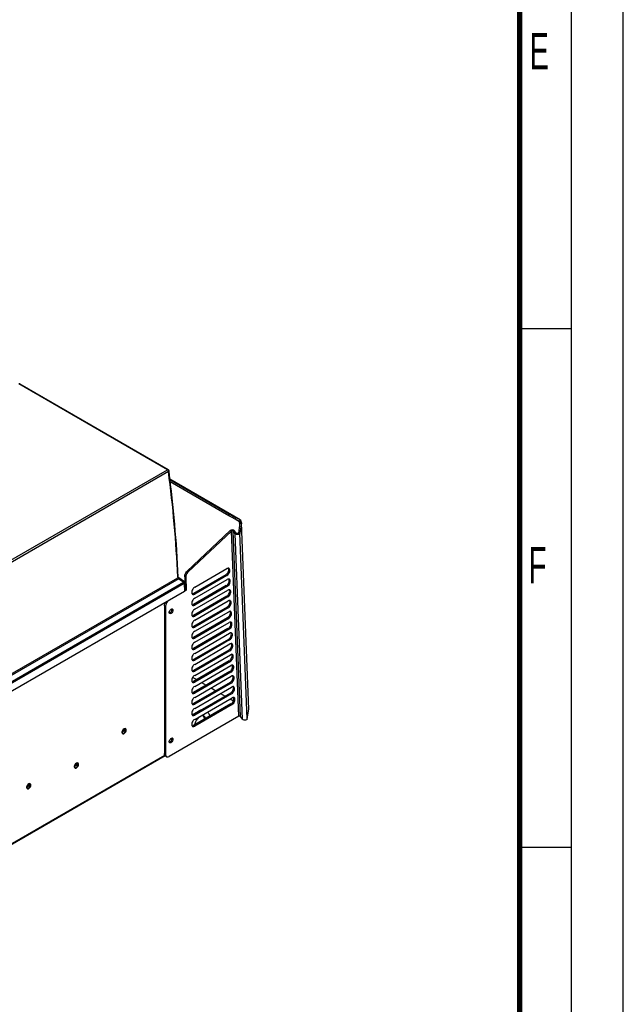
# Model space of a CAD drawing. Header units: millimetres. Extents: x 0 to 594, y 0 to 420.
# Tile 40 of 41: x 536 to 594, y 95 to 190. Entities that reach past the tile are written whole.
import ezdxf

# ---------------------------------------------------------------- set-up
doc = ezdxf.new("R2010")
doc.units = ezdxf.units.MM
doc.header["$LTSCALE"] = 32.67
doc.layers.get('0').update_dxf_attribs({"linetype": 'CONTINUOUS'})
doc.layers.add('DATUM_AXIS', color=7, linetype='CONTINUOUS')
doc.layers.add('ROUNDS', color=7, linetype='CONTINUOUS')
doc.styles.add('TEXTSTYLE_2', font='txt', dxfattribs={"width": 0.6})

msp = doc.modelspace()

# ---------------------------------------------------------------- linework, layer by layer
at = {"color": 7, "linetype": 'CONTINUOUS'}
for p, q in [((594, 0), (594, 420)), ((584, 160), (589, 160)), ((535.8038, 154.6578), (550.1189, 146.3932)), ((550.2015, 146.2147), (550.1926, 146.2829)), ((557.0574, 141.5632), (550.2875, 145.4717)), ((557.1124, 141.3711), (557.0064, 141.3045)), ((557.0517, 141.5662), (557.0574, 141.5632)), ((557.109, 141.4577), (557.1124, 141.3711)), ((556.1074, 140.529), (556.2134, 140.4677)), ((556.5683, 140.2095), (556.3747, 140.4547)), ((557.1847, 141.2533), (557.0437, 140.2721)), ((557.1855, 141.2699), (557.1847, 141.2533)), ((557.892, 123.3246), (557.1862, 141.2533)), ((552.6753, 135.0519), (555.7896, 136.85)), ((551.0953, 136.0354), (551.0949, 136.0414)), ((551.6065, 135.6478), (551.1483, 135.9712)), ((551.1483, 135.9712), (551.1483, 135.9712)), ((555.7896, 136.1968), (552.6753, 134.3987)), ((552.6753, 133.9915), (555.8178, 135.8056)), ((551.6876, 135.5437), (551.6876, 135.5438)), ((551.6992, 135.4841), (551.7343, 134.7094)), ((551.7399, 134.8213), (551.846, 134.7601)), ((555.8304, 135.1599), (552.6753, 133.3383)), ((552.6753, 132.9311), (555.8712, 134.7763)), ((551.6904, 134.6459), (517.3252, 114.8053)), ((555.8712, 134.1231), (552.6753, 132.2779)), ((552.6753, 131.8707), (555.912, 133.7395)), ((555.912, 133.0863), (552.6753, 131.2175)), ((552.6753, 130.8103), (555.9528, 132.7026)), ((555.9528, 132.0494), (552.6753, 130.1571)), ((552.6753, 129.7499), (555.9937, 131.6658)), ((555.9937, 131.0126), (552.6753, 129.0967)), ((552.6753, 128.6895), (556.0345, 130.6289)), ((556.0345, 129.9757), (552.6753, 128.0363)), ((552.6753, 127.6291), (556.0753, 129.5921)), ((556.0753, 128.9389), (552.6753, 126.9759)), ((552.6753, 126.5687), (556.1161, 128.5552)), ((556.1161, 127.902), (552.6753, 125.9155)), ((552.6753, 125.5083), (556.1569, 127.5184)), ((556.1569, 126.8652), (552.6753, 124.8551)), ((552.6753, 124.4479), (556.1977, 126.4816)), ((556.1977, 125.8284), (552.6753, 123.7947)), ((552.6753, 123.3875), (556.2385, 125.4447)), ((556.2385, 124.7915), (552.6753, 122.7343)), ((552.6753, 122.3271), (556.2794, 124.4079)), ((556.2794, 123.7547), (552.6753, 121.6739)), ((552.4293, 122.7658), (553.0516, 123.1251)), ((557.2719, 122.336), (557.0776, 122.5974)), ((557.7478, 122.3844), (557.8911, 123.3079)), ((557.8919, 123.3246), (557.8911, 123.3079)), ((545.8907, 121.3893), (545.8909, 121.3806)), ((549.8369, 118.8167), (517.2911, 100.0264)), ((541.2945, 118.0825), (541.2947, 118.0738)), ((536.6984, 116.0821), (536.6985, 116.0734)), ((584, 110), (589, 110))]:
    msp.add_line(p, q, dxfattribs=at)
at = {"color": 2, "linetype": 'CONTINUOUS'}
msp.add_line((589, 5), (589, 415), dxfattribs=at)
at = {"color": 9, "linetype": 'CONTINUOUS'}
for p, q in [((550.0439, 146.3858), (535.7288, 154.6504)), ((516.6747, 127.1202), (550.0439, 146.3858)), ((550.1498, 146.2084), (516.7806, 126.9428)), ((556.6731, 141.5816), (557.003, 141.3911)), ((557.0517, 141.5662), (556.9801, 141.4345)), ((557.109, 141.4577), (557.003, 141.3911)), ((556.916, 122.6209), (556.2134, 140.4677)), ((556.5106, 140.4963), (556.3747, 140.4547)), ((557.0776, 122.5974), (556.3747, 140.4547)), ((557.0141, 141.1095), (557.0064, 141.3045)), ((557.0354, 141.2574), (557.1847, 141.2533)), ((556.7042, 140.2511), (556.5683, 140.2095)), ((557.2719, 122.336), (556.5683, 140.2095)), ((556.8943, 140.2762), (557.0437, 140.2721)), ((557.7478, 122.3844), (557.0437, 140.2721)), ((551.1561, 135.8783), (516.8304, 116.0605)), ((516.9711, 116.3006), (551.0501, 135.9761)), ((551.0482, 136.0389), (551.0511, 135.9766)), ((551.1407, 135.8841), (551.1561, 135.8783)), ((551.1561, 135.8783), (551.595, 135.5685)), ((555.6835, 136.258), (555.7896, 136.1968)), ((517.0852, 115.6193), (551.6118, 135.5531)), ((551.6554, 135.4193), (517.3076, 115.5887)), ((551.6554, 135.4193), (551.6904, 134.6459)), ((555.7243, 135.2212), (555.8304, 135.1599)), ((552.5692, 134.46), (552.6753, 134.3987)), ((555.7651, 134.1843), (555.8712, 134.1231)), ((552.5692, 133.3996), (552.6753, 133.3383)), ((555.806, 133.1475), (555.912, 133.0863)), ((552.5692, 132.3392), (552.6753, 132.2779)), ((555.8468, 132.1107), (555.9528, 132.0494)), ((552.5692, 131.2788), (552.6753, 131.2175)), ((555.8876, 131.0738), (555.9937, 131.0126)), ((552.5692, 130.2183), (552.6753, 130.1571)), ((555.9284, 130.037), (556.0345, 129.9757)), ((552.5692, 129.1579), (552.6753, 129.0967)), ((552.5692, 128.0975), (552.6753, 128.0363)), ((555.9692, 129.0001), (556.0753, 128.9389)), ((556.01, 127.9633), (556.1161, 127.902)), ((552.5692, 127.0371), (552.6753, 126.9759)), ((556.0508, 126.9264), (556.1569, 126.8652)), ((552.5692, 125.9767), (552.6753, 125.9155)), ((556.0917, 125.8896), (556.1977, 125.8284)), ((552.5692, 124.9163), (552.6753, 124.8551)), ((556.1325, 124.8528), (556.2385, 124.7915)), ((552.5692, 123.8559), (552.6753, 123.7947)), ((556.1733, 123.8159), (556.2794, 123.7547)), ((552.5692, 122.7955), (552.6753, 122.7343)), ((553.0958, 123.0995), (553.0516, 123.1251)), ((557.8911, 123.3079), (557.892, 123.3246)), ((552.5692, 121.7351), (552.6753, 121.6739)), ((545.6765, 121.0716), (545.6767, 121.0619)), ((546.0725, 121.3003), (546.0723, 121.31)), ((517.3428, 100.1409), (549.7972, 118.8783)), ((541.0803, 117.7648), (541.0805, 117.7551)), ((541.4763, 117.9935), (541.4761, 118.0032)), ((536.4841, 115.7645), (536.4843, 115.7547)), ((536.8801, 115.9931), (536.8799, 116.0028))]:
    msp.add_line(p, q, dxfattribs=at)
at = {"color": 3, "linetype": 'CONTINUOUS'}
for p, q in [((557.003, 141.3911), (557.0064, 141.3045)), ((556.7042, 140.2511), (556.5106, 140.4963)), ((557.0354, 141.2574), (556.8943, 140.2762)), ((557.0357, 141.264), (557.0354, 141.2574)), ((555.6835, 136.258), (552.5692, 134.46)), ((555.7243, 135.2212), (552.5692, 133.3996)), ((555.7651, 134.1843), (552.5692, 132.3392)), ((555.806, 133.1475), (552.5692, 131.2788)), ((555.8468, 132.1107), (552.5692, 130.2183)), ((555.8876, 131.0738), (552.5692, 129.1579)), ((555.9284, 130.037), (552.5692, 128.0975)), ((555.9692, 129.0001), (552.5692, 127.0371)), ((556.01, 127.9633), (552.5692, 125.9767)), ((552.4887, 126.3752), (552.8741, 126.1527)), ((556.0508, 126.9264), (552.5692, 124.9163)), ((556.0917, 125.8896), (552.5692, 123.8559)), ((553.3328, 125.8879), (553.7924, 125.6225)), ((554.2511, 125.3577), (554.7108, 125.0924)), ((556.1325, 124.8528), (552.5692, 122.7955)), ((555.1695, 124.8275), (555.6291, 124.5622)), ((556.0879, 124.2973), (556.4118, 124.1103)), ((556.1733, 123.8159), (552.5692, 121.7351))]:
    msp.add_line(p, q, dxfattribs=at)
at = {"color": 7, "linetype": 'CONTINUOUS', "const_width": 0.5}
msp.add_lwpolyline([(584, 410), (584, 10)], dxfattribs=at)
at = {"color": 9, "linetype": 'CONTINUOUS'}
msp.add_lwpolyline([(551.595, 135.5685), (551.6008, 135.5641), (551.6064, 135.5589), (551.6118, 135.5531)], dxfattribs=at)
for centre, radius, start, end in [((430.7323, 130.5338), 120.4418, 2.619771, 7.477825), ((551.3617, 135.3921), 0.2975, 28.130259, 32.7608), ((545.9468, 121.0715), 0.2703, 177.354099, 179.978475), ((541.3506, 117.7647), 0.2703, 177.354099, 179.978475), ((536.7544, 115.7644), 0.2703, 177.354099, 179.978475)]:
    msp.add_arc(centre, radius, start, end, dxfattribs=at)
at = {"color": 7, "linetype": 'CONTINUOUS'}
for centre, radius, start, end in [((429.4672, 130.4863), 121.7545, 2.615075, 7.422255), ((551.4552, 135.4393), 0.2579, 40.883785, 43.204065), ((551.4923, 135.4714), 0.2088, 34.286408, 40.874881), ((551.5038, 135.4793), 0.1948, 27.232759, 34.286581), ((551.5092, 135.4822), 0.1887, 19.056993, 27.196642), ((545.906, 121.0838), 0.2207, 179.977191, 183.089934), ((545.8868, 121.0828), 0.2015, 183.092691, 185.949761), ((545.6906, 121.3819), 0.2002, 2.122682, 7.761906), ((541.3098, 117.777), 0.2207, 179.977191, 183.089934), ((541.2906, 117.776), 0.2015, 183.092691, 185.949761), ((541.0944, 118.0751), 0.2002, 2.122682, 7.761906), ((536.7136, 115.7766), 0.2207, 179.977191, 183.089934), ((536.6944, 115.7756), 0.2015, 183.092691, 185.949761), ((536.4982, 116.0747), 0.2002, 2.122682, 7.761906)]:
    msp.add_arc(centre, radius, start, end, dxfattribs=at)
msp.add_ellipse((551.5843, 134.7072), major_axis=(0.1501, 0), ratio=0.5769465, start_param=-0.7850563, end_param=0.0261614, dxfattribs=at)
at = {"color": 9, "linetype": 'CONTINUOUS'}
for points in [[(535.804, 154.6577), (535.7822, 154.6703), (535.7507, 154.663), (535.7288, 154.6504)], [(550.0439, 146.3858), (550.0656, 146.3983), (550.0971, 146.4058), (550.1189, 146.3932)], [(550.0832, 146.3543), (550.0715, 146.3664), (550.0584, 146.3774), (550.0439, 146.3858)], [(550.1169, 146.3099), (550.1074, 146.3259), (550.0961, 146.3409), (550.0832, 146.3543)], [(550.1498, 146.2084), (550.1482, 146.2439), (550.1352, 146.2794), (550.1169, 146.3099)], [(550.1498, 146.2084), (550.1733, 146.2247), (550.1963, 146.2545), (550.1926, 146.2829)], [(551.0501, 135.9761), (551.0534, 135.9506), (551.0693, 135.9253), (551.0902, 135.9103)], [(551.0513, 135.9737), (551.073, 135.9895), (551.0961, 136.0146), (551.0949, 136.0415)], [(551.0515, 135.9707), (551.0738, 135.9843), (551.0972, 136.0095), (551.0953, 136.0355)], [(551.1407, 135.8841), (551.151, 135.9069), (551.1623, 135.9332), (551.1566, 135.9575)], [(551.6554, 135.4193), (551.6549, 135.4363), (551.6537, 135.4537), (551.6477, 135.4697)], [(551.6992, 135.4841), (551.7004, 135.458), (551.6776, 135.4328), (551.6554, 135.4193)], [(545.7334, 121.2649), (545.7021, 121.2101), (545.6797, 121.1471), (545.6768, 121.084)], [(545.7961, 121.3507), (545.772, 121.3247), (545.751, 121.2957), (545.7334, 121.2649)], [(545.804, 120.9316), (545.8304, 120.9353), (545.8559, 120.9461), (545.8788, 120.9599)], [(545.8526, 120.9937), (545.955, 121.0524), (546.03, 121.1822), (546.03, 121.3003)], [(545.8788, 120.9599), (545.9906, 121.0272), (546.0725, 121.1697), (546.0725, 121.3003)], [(541.1372, 117.9581), (541.1059, 117.9033), (541.0835, 117.8404), (541.0806, 117.7772)], [(541.1999, 118.0439), (541.1758, 118.0179), (541.1548, 117.9889), (541.1372, 117.9581)], [(541.2079, 117.6248), (541.2342, 117.6285), (541.2598, 117.6393), (541.2826, 117.6531)], [(541.2564, 117.6869), (541.3589, 117.7456), (541.4339, 117.8754), (541.4339, 117.9935)], [(541.2826, 117.6531), (541.3944, 117.7204), (541.4763, 117.8629), (541.4763, 117.9935)], [(536.5411, 115.9578), (536.5097, 115.9029), (536.4873, 115.84), (536.4844, 115.7768)], [(536.6038, 116.0435), (536.5797, 116.0176), (536.5586, 115.9885), (536.5411, 115.9578)], [(536.6602, 115.6865), (536.7627, 115.7452), (536.8377, 115.875), (536.8377, 115.9931)], [(536.6864, 115.6527), (536.7982, 115.72), (536.8801, 115.8625), (536.8801, 115.9931)], [(536.6117, 115.6244), (536.6381, 115.6281), (536.6636, 115.6389), (536.6864, 115.6527)]]:
    msp.add_open_spline(points, degree=3, dxfattribs=at)
at = {"color": 7, "linetype": 'CONTINUOUS'}
for points in [[(550.1189, 146.3932), (550.145, 146.3781), (550.176, 146.3563), (550.18, 146.3263)], [(557.0814, 141.5425), (557.1001, 141.5195), (557.1078, 141.4874), (557.109, 141.4577)], [(556.6224, 140.1655), (556.6021, 140.1766), (556.5827, 140.1912), (556.5683, 140.2095)], [(556.9751, 140.1791), (556.8766, 140.1147), (556.7255, 140.1088), (556.6224, 140.1655)], [(555.9896, 136.8698), (555.979, 136.8759), (555.9676, 136.8805), (555.9558, 136.8836)], [(551.1483, 135.9714), (551.133, 135.9827), (551.1181, 135.9954), (551.1065, 136.0106)], [(555.907, 135.8452), (555.8755, 135.8372), (555.8454, 135.8229), (555.8178, 135.8056)], [(555.9884, 135.8487), (555.9618, 135.854), (555.9333, 135.8518), (555.907, 135.8452)], [(556.0304, 135.8329), (556.0174, 135.8404), (556.0031, 135.8457), (555.9884, 135.8487)], [(551.6432, 135.6158), (551.6321, 135.6276), (551.6198, 135.6385), (551.6065, 135.6478)], [(556.0712, 134.7961), (556.0607, 134.8022), (556.0492, 134.8068), (556.0375, 134.8099)], [(552.4063, 134.4691), (552.4146, 134.4442), (552.428, 134.42), (552.4464, 134.4013)], [(552.4464, 134.4013), (552.455, 134.3926), (552.4647, 134.385), (552.4753, 134.3789)], [(556.112, 133.7593), (556.1015, 133.7653), (556.09, 133.77), (556.0783, 133.7731)], [(552.4063, 133.4087), (552.4146, 133.3838), (552.428, 133.3596), (552.4464, 133.3409)], [(552.4464, 133.3409), (552.455, 133.3322), (552.4647, 133.3246), (552.4753, 133.3185)], [(552.4063, 132.3483), (552.4146, 132.3234), (552.428, 132.2991), (552.4464, 132.2804)], [(552.4464, 132.2804), (552.455, 132.2718), (552.4647, 132.2642), (552.4753, 132.2581)], [(556.1528, 132.7224), (556.1423, 132.7285), (556.1308, 132.7331), (556.1191, 132.7362)], [(552.4063, 131.2879), (552.4146, 131.263), (552.428, 131.2387), (552.4464, 131.22)], [(552.4464, 131.22), (552.455, 131.2114), (552.4647, 131.2038), (552.4753, 131.1977)], [(556.1936, 131.6856), (556.1831, 131.6917), (556.1717, 131.6963), (556.1599, 131.6994)], [(552.4063, 130.2275), (552.4146, 130.2026), (552.428, 130.1783), (552.4464, 130.1596)], [(552.4464, 130.1596), (552.455, 130.151), (552.4647, 130.1434), (552.4753, 130.1373)], [(556.2345, 130.6487), (556.2239, 130.6548), (556.2125, 130.6595), (556.2007, 130.6625)], [(552.4063, 129.1671), (552.4146, 129.1422), (552.428, 129.1179), (552.4464, 129.0992)], [(552.4464, 129.0992), (552.455, 129.0906), (552.4647, 129.083), (552.4753, 129.0769)], [(556.2753, 129.6119), (556.2648, 129.618), (556.2533, 129.6226), (556.2415, 129.6257)], [(552.4063, 128.1067), (552.4146, 128.0818), (552.428, 128.0575), (552.4464, 128.0388)], [(556.3161, 128.575), (556.3056, 128.5811), (556.2941, 128.5858), (556.2824, 128.5889)], [(552.4464, 128.0388), (552.455, 128.0302), (552.4647, 128.0226), (552.4753, 128.0165)], [(556.3569, 127.5382), (556.3464, 127.5443), (556.3349, 127.5489), (556.3232, 127.552)], [(552.4063, 127.0463), (552.4146, 127.0213), (552.428, 126.9971), (552.4464, 126.9784)], [(552.4464, 126.9784), (552.455, 126.9698), (552.4647, 126.9622), (552.4753, 126.9561)], [(556.3977, 126.5014), (556.3872, 126.5074), (556.3757, 126.5121), (556.364, 126.5152)], [(552.4063, 125.9859), (552.4146, 125.9609), (552.428, 125.9367), (552.4464, 125.918)], [(552.4464, 125.918), (552.455, 125.9094), (552.4647, 125.9018), (552.4753, 125.8957)], [(556.4385, 125.4645), (556.428, 125.4706), (556.4165, 125.4753), (556.4048, 125.4783)], [(552.4063, 124.9255), (552.4146, 124.9005), (552.428, 124.8763), (552.4464, 124.8576)], [(552.4464, 124.8576), (552.455, 124.849), (552.4647, 124.8414), (552.4753, 124.8353)], [(556.4793, 124.4277), (556.4688, 124.4338), (556.4574, 124.4384), (556.4456, 124.4415)], [(552.4063, 123.865), (552.4146, 123.8401), (552.428, 123.8159), (552.4464, 123.7972)], [(552.4464, 123.7972), (552.455, 123.7885), (552.4647, 123.781), (552.4753, 123.7749)], [(552.4063, 122.8046), (552.4146, 122.7797), (552.428, 122.7555), (552.4464, 122.7368)], [(552.4464, 122.7368), (552.455, 122.7281), (552.4647, 122.7205), (552.4753, 122.7145)], [(553.3219, 123.2342), (553.227, 123.2131), (553.1357, 123.1736), (553.0516, 123.1251)], [(553.359, 122.6594), (553.3007, 122.6479), (553.2445, 122.6241), (553.193, 122.5943)], [(553.568, 122.6315), (553.5071, 122.6666), (553.428, 122.673), (553.359, 122.6594)], [(553.4913, 122.6598), (553.5202, 122.627), (553.5413, 122.587), (553.5554, 122.5457)], [(553.5554, 122.5457), (553.58, 122.4735), (553.5853, 122.3943), (553.5801, 122.3182)], [(557.0776, 122.5974), (557.0458, 122.6416), (556.9637, 122.6471), (556.916, 122.6209)], [(552.4063, 121.7442), (552.4146, 121.7193), (552.428, 121.6951), (552.4464, 121.6764)], [(552.4464, 121.6764), (552.455, 121.6677), (552.4647, 121.6601), (552.4753, 121.6541)], [(545.6853, 121.0839), (545.6853, 121.1127), (545.6904, 121.1416), (545.6984, 121.1693)], [(545.7566, 121.105), (545.736, 121.0871), (545.7127, 121.0715), (545.6873, 121.0613)], [(545.6984, 121.1693), (545.7076, 121.2009), (545.7209, 121.2316), (545.7371, 121.2603)], [(545.7371, 121.2603), (545.7534, 121.2892), (545.773, 121.3166), (545.7955, 121.341)], [(545.826, 121.1851), (545.8066, 121.1556), (545.7834, 121.1281), (545.7566, 121.105)], [(545.7955, 121.341), (545.8154, 121.3626), (545.8379, 121.3824), (545.8629, 121.3977)], [(545.8909, 121.3806), (545.8909, 121.312), (545.8637, 121.2425), (545.826, 121.1851)], [(545.8629, 121.3977), (545.8825, 121.4096), (545.9043, 121.4193), (545.927, 121.4227)], [(545.927, 121.4227), (545.9441, 121.4252), (545.9633, 121.4234), (545.9783, 121.4147)], [(541.0891, 117.7771), (541.0891, 117.8059), (541.0942, 117.8348), (541.1023, 117.8625)], [(541.1604, 117.7982), (541.1398, 117.7803), (541.1165, 117.7647), (541.0912, 117.7545)], [(541.1023, 117.8625), (541.1114, 117.8941), (541.1247, 117.9248), (541.1409, 117.9535)], [(541.1409, 117.9535), (541.1573, 117.9824), (541.1768, 118.0098), (541.1993, 118.0342)], [(541.2298, 117.8784), (541.2104, 117.8488), (541.1872, 117.8213), (541.1604, 117.7982)], [(541.1993, 118.0342), (541.2192, 118.0558), (541.2417, 118.0756), (541.2668, 118.0909)], [(541.2947, 118.0738), (541.2947, 118.0052), (541.2675, 117.9357), (541.2298, 117.8784)], [(541.2668, 118.0909), (541.2863, 118.1028), (541.3081, 118.1125), (541.3308, 118.1159)], [(541.3308, 118.1159), (541.3479, 118.1184), (541.3671, 118.1166), (541.3821, 118.1079)], [(536.4929, 115.7767), (536.4929, 115.8055), (536.4981, 115.8344), (536.5061, 115.8621)], [(536.5643, 115.7978), (536.5436, 115.7799), (536.5203, 115.7643), (536.495, 115.7542)], [(536.5061, 115.8621), (536.5153, 115.8938), (536.5285, 115.9244), (536.5448, 115.9531)], [(536.5448, 115.9531), (536.5611, 115.982), (536.5807, 116.0094), (536.6032, 116.0338)], [(536.6337, 115.878), (536.6142, 115.8484), (536.591, 115.8209), (536.5643, 115.7978)], [(536.6032, 116.0338), (536.623, 116.0554), (536.6455, 116.0752), (536.6706, 116.0905)], [(536.6985, 116.0734), (536.6985, 116.0048), (536.6714, 115.9353), (536.6337, 115.878)], [(536.6706, 116.0905), (536.6901, 116.1024), (536.712, 116.1121), (536.7346, 116.1155)], [(536.7346, 116.1155), (536.7517, 116.1181), (536.7709, 116.1162), (536.7859, 116.1075)]]:
    msp.add_open_spline(points, degree=3, dxfattribs=at)
for points, knots in [([(550.18, 146.3263), (550.1807, 146.321), (550.1802, 146.3093), (550.1761, 146.2983), (550.1732, 146.2928)], [0, 0, 0, 0, 0.4636822, 1, 1, 1, 1]), ([(557.0574, 141.5632), (557.0619, 141.5606), (557.0706, 141.5544), (557.078, 141.5467), (557.0814, 141.5425)], [0, 0, 0, 0, 0.494116, 1, 1, 1, 1]), ([(557.1124, 141.3711), (557.1231, 141.3649), (557.1581, 141.3414), (557.1844, 141.3001), (557.1856, 141.2699)], [0, 0, 0, 0, 0.2898744, 1, 1, 1, 1]), ([(556.3747, 140.4547), (556.3671, 140.4643), (556.3184, 140.4957), (556.2506, 140.4911), (556.2134, 140.4677)], [0, 0, 0, 0, 0.2181228, 1, 1, 1, 1]), ([(557.0437, 140.2721), (557.0397, 140.2444), (557.0155, 140.2085), (556.9844, 140.1852), (556.9751, 140.1791)], [0, 0, 0, 0, 0.7139532, 1, 1, 1, 1]), ([(555.9558, 136.8836), (555.9435, 136.8868), (555.8859, 136.8938), (555.8283, 136.8723), (555.7896, 136.85)], [0, 0, 0, 0, 0.2215121, 1, 1, 1, 1]), ([(555.7896, 136.1968), (555.8515, 136.2325), (555.96, 136.3442), (556.0799, 136.5577), (556.0838, 136.8154), (555.9896, 136.8698)], [0, 0, 0, 0, 0.2775913, 0.5773756, 1, 1, 1, 1]), ([(551.1065, 136.0106), (551.1031, 136.0152), (551.0981, 136.023), (551.0955, 136.032), (551.0953, 136.0355)], [0, 0, 0, 0, 0.6210474, 1, 1, 1, 1]), ([(555.8304, 135.1599), (555.8923, 135.1957), (556.0655, 135.3525), (556.1831, 135.7448), (556.0304, 135.8329)], [0, 0, 0, 0, 0.2883625, 1, 1, 1, 1]), ([(551.6962, 135.5191), (551.6954, 135.5234), (551.6936, 135.532), (551.6908, 135.5403), (551.6891, 135.5443)], [0, 0, 0, 0, 0.5023568, 1, 1, 1, 1]), ([(551.6992, 135.4841), (551.699, 135.4899), (551.6985, 135.5016), (551.6972, 135.5133), (551.6962, 135.5191)], [0, 0, 0, 0, 0.4982057, 1, 1, 1, 1]), ([(552.6753, 135.0519), (552.5738, 134.9934), (552.4295, 134.8096), (552.3724, 134.5698), (552.4063, 134.4691)], [0, 0, 0, 0, 0.5244799, 1, 1, 1, 1]), ([(556.0375, 134.8099), (556.0252, 134.8131), (555.9675, 134.8201), (555.9099, 134.7986), (555.8712, 134.7763)], [0, 0, 0, 0, 0.2215121, 1, 1, 1, 1]), ([(555.8712, 134.1231), (555.9331, 134.1588), (556.0416, 134.2705), (556.1615, 134.484), (556.1654, 134.7417), (556.0712, 134.7961)], [0, 0, 0, 0, 0.2775913, 0.5773756, 1, 1, 1, 1]), ([(552.6753, 133.9915), (552.5738, 133.933), (552.4295, 133.7492), (552.3724, 133.5094), (552.4063, 133.4087)], [0, 0, 0, 0, 0.524471, 1, 1, 1, 1]), ([(552.4753, 134.3789), (552.4885, 134.3713), (552.5547, 134.3472), (552.6287, 134.3719), (552.6753, 134.3987)], [0, 0, 0, 0, 0.220931, 1, 1, 1, 1]), ([(556.0783, 133.7731), (556.066, 133.7763), (556.0084, 133.7833), (555.9507, 133.7618), (555.912, 133.7395)], [0, 0, 0, 0, 0.2215121, 1, 1, 1, 1]), ([(552.6753, 132.9311), (552.5738, 132.8726), (552.4295, 132.6888), (552.3724, 132.449), (552.4063, 132.3483)], [0, 0, 0, 0, 0.5244799, 1, 1, 1, 1]), ([(552.4753, 133.3185), (552.4885, 133.3109), (552.5547, 133.2868), (552.6287, 133.3115), (552.6753, 133.3383)], [0, 0, 0, 0, 0.220931, 1, 1, 1, 1]), ([(555.912, 133.0863), (555.9739, 133.122), (556.0824, 133.2336), (556.2023, 133.4472), (556.2062, 133.7049), (556.112, 133.7593)], [0, 0, 0, 0, 0.2775913, 0.5773756, 1, 1, 1, 1]), ([(552.4753, 132.2581), (552.4885, 132.2505), (552.5547, 132.2264), (552.6287, 132.2511), (552.6753, 132.2779)], [0, 0, 0, 0, 0.220931, 1, 1, 1, 1]), ([(556.1191, 132.7362), (556.1068, 132.7394), (556.0492, 132.7465), (555.9915, 132.725), (555.9528, 132.7026)], [0, 0, 0, 0, 0.2215121, 1, 1, 1, 1]), ([(555.9528, 132.0494), (556.0147, 132.0851), (556.1232, 132.1968), (556.2431, 132.4103), (556.247, 132.668), (556.1528, 132.7224)], [0, 0, 0, 0, 0.2775913, 0.5773756, 1, 1, 1, 1]), ([(552.6753, 131.8707), (552.5738, 131.8121), (552.4295, 131.6284), (552.3724, 131.3886), (552.4063, 131.2879)], [0, 0, 0, 0, 0.5244799, 1, 1, 1, 1]), ([(552.4753, 131.1977), (552.4885, 131.1901), (552.5547, 131.166), (552.6287, 131.1907), (552.6753, 131.2175)], [0, 0, 0, 0, 0.220931, 1, 1, 1, 1]), ([(556.1599, 131.6994), (556.1476, 131.7026), (556.09, 131.7096), (556.0324, 131.6881), (555.9937, 131.6658)], [0, 0, 0, 0, 0.2215121, 1, 1, 1, 1]), ([(555.9937, 131.0126), (556.0555, 131.0483), (556.1641, 131.1599), (556.2839, 131.3735), (556.2879, 131.6312), (556.1936, 131.6856)], [0, 0, 0, 0, 0.2775913, 0.5773756, 1, 1, 1, 1]), ([(552.6753, 130.8103), (552.5738, 130.7517), (552.4295, 130.568), (552.3724, 130.3282), (552.4063, 130.2275)], [0, 0, 0, 0, 0.5244799, 1, 1, 1, 1]), ([(552.4753, 130.1373), (552.4885, 130.1297), (552.5547, 130.1056), (552.6287, 130.1303), (552.6753, 130.1571)], [0, 0, 0, 0, 0.220931, 1, 1, 1, 1]), ([(556.2007, 130.6625), (556.1884, 130.6658), (556.1308, 130.6728), (556.0732, 130.6513), (556.0345, 130.6289)], [0, 0, 0, 0, 0.2215121, 1, 1, 1, 1]), ([(556.0345, 129.9757), (556.0963, 130.0115), (556.2049, 130.1231), (556.3247, 130.3366), (556.3287, 130.5944), (556.2345, 130.6487)], [0, 0, 0, 0, 0.2775913, 0.5773756, 1, 1, 1, 1]), ([(552.6753, 129.7499), (552.5738, 129.6913), (552.4295, 129.5076), (552.3724, 129.2678), (552.4063, 129.1671)], [0, 0, 0, 0, 0.5244799, 1, 1, 1, 1]), ([(552.4753, 129.0769), (552.4885, 129.0693), (552.5547, 129.0452), (552.6287, 129.0698), (552.6753, 129.0967)], [0, 0, 0, 0, 0.220931, 1, 1, 1, 1]), ([(556.2415, 129.6257), (556.2292, 129.6289), (556.1716, 129.6359), (556.114, 129.6144), (556.0753, 129.5921)], [0, 0, 0, 0, 0.2215121, 1, 1, 1, 1]), ([(556.0753, 128.9389), (556.1372, 128.9746), (556.2457, 129.0863), (556.3656, 129.2998), (556.3695, 129.5575), (556.2753, 129.6119)], [0, 0, 0, 0, 0.2775913, 0.5773756, 1, 1, 1, 1]), ([(552.6753, 128.6895), (552.5738, 128.6309), (552.4295, 128.4472), (552.3724, 128.2074), (552.4063, 128.1067)], [0, 0, 0, 0, 0.5244799, 1, 1, 1, 1]), ([(556.2824, 128.5889), (556.27, 128.5921), (556.2124, 128.5991), (556.1548, 128.5776), (556.1161, 128.5552)], [0, 0, 0, 0, 0.2215121, 1, 1, 1, 1]), ([(556.1161, 127.902), (556.178, 127.9378), (556.2865, 128.0494), (556.4064, 128.2629), (556.4103, 128.5207), (556.3161, 128.575)], [0, 0, 0, 0, 0.2775913, 0.5773756, 1, 1, 1, 1]), ([(552.6753, 127.6291), (552.5738, 127.5705), (552.4295, 127.3868), (552.3724, 127.1469), (552.4063, 127.0463)], [0, 0, 0, 0, 0.5244799, 1, 1, 1, 1]), ([(552.4753, 128.0165), (552.4885, 128.0089), (552.5547, 127.9848), (552.6287, 128.0094), (552.6753, 128.0363)], [0, 0, 0, 0, 0.220931, 1, 1, 1, 1]), ([(556.3232, 127.552), (556.3109, 127.5552), (556.2532, 127.5622), (556.1956, 127.5408), (556.1569, 127.5184)], [0, 0, 0, 0, 0.2215121, 1, 1, 1, 1]), ([(556.1569, 126.8652), (556.2188, 126.9009), (556.3273, 127.0126), (556.4472, 127.2261), (556.4511, 127.4838), (556.3569, 127.5382)], [0, 0, 0, 0, 0.2775913, 0.5773756, 1, 1, 1, 1]), ([(552.6753, 126.5687), (552.5738, 126.5101), (552.4295, 126.3264), (552.3724, 126.0865), (552.4063, 125.9859)], [0, 0, 0, 0, 0.5244799, 1, 1, 1, 1]), ([(552.4753, 126.9561), (552.4885, 126.9485), (552.5547, 126.9244), (552.6287, 126.949), (552.6753, 126.9759)], [0, 0, 0, 0, 0.220931, 1, 1, 1, 1]), ([(556.364, 126.5152), (556.3517, 126.5184), (556.2941, 126.5254), (556.2364, 126.5039), (556.1977, 126.4816)], [0, 0, 0, 0, 0.2215121, 1, 1, 1, 1]), ([(556.1977, 125.8284), (556.2596, 125.8641), (556.3681, 125.9757), (556.488, 126.1893), (556.4919, 126.447), (556.3977, 126.5014)], [0, 0, 0, 0, 0.2775913, 0.5773756, 1, 1, 1, 1]), ([(552.6753, 125.5083), (552.5738, 125.4497), (552.4295, 125.266), (552.3724, 125.0261), (552.4063, 124.9255)], [0, 0, 0, 0, 0.5244799, 1, 1, 1, 1]), ([(552.4753, 125.8957), (552.4885, 125.8881), (552.5547, 125.864), (552.6287, 125.8886), (552.6753, 125.9155)], [0, 0, 0, 0, 0.220931, 1, 1, 1, 1]), ([(556.4048, 125.4783), (556.3925, 125.4816), (556.3349, 125.4886), (556.2772, 125.4671), (556.2385, 125.4447)], [0, 0, 0, 0, 0.2215121, 1, 1, 1, 1]), ([(556.2385, 124.7915), (556.3004, 124.8272), (556.4089, 124.9389), (556.5288, 125.1524), (556.5327, 125.4101), (556.4385, 125.4645)], [0, 0, 0, 0, 0.2775913, 0.5773756, 1, 1, 1, 1]), ([(552.6753, 124.4479), (552.5738, 124.3893), (552.4295, 124.2056), (552.3724, 123.9657), (552.4063, 123.865)], [0, 0, 0, 0, 0.5244799, 1, 1, 1, 1]), ([(552.4753, 124.8353), (552.4885, 124.8277), (552.5547, 124.8036), (552.6287, 124.8282), (552.6753, 124.8551)], [0, 0, 0, 0, 0.220931, 1, 1, 1, 1]), ([(556.4456, 124.4415), (556.4333, 124.4447), (556.3757, 124.4517), (556.3181, 124.4302), (556.2794, 124.4079)], [0, 0, 0, 0, 0.2215121, 1, 1, 1, 1]), ([(556.2794, 123.7547), (556.3412, 123.7904), (556.4498, 123.9021), (556.5696, 124.1156), (556.5736, 124.3733), (556.4793, 124.4277)], [0, 0, 0, 0, 0.2775913, 0.5773756, 1, 1, 1, 1]), ([(552.6753, 123.3875), (552.5738, 123.3289), (552.4295, 123.1452), (552.3724, 122.9053), (552.4063, 122.8046)], [0, 0, 0, 0, 0.5244799, 1, 1, 1, 1]), ([(552.4753, 123.7749), (552.4885, 123.7673), (552.5547, 123.7432), (552.6287, 123.7678), (552.6753, 123.7947)], [0, 0, 0, 0, 0.220931, 1, 1, 1, 1]), ([(552.4753, 122.7145), (552.4885, 122.7069), (552.5547, 122.6828), (552.6287, 122.7074), (552.6753, 122.7343)], [0, 0, 0, 0, 0.220931, 1, 1, 1, 1]), ([(553.193, 122.5943), (553.1593, 122.5749), (553.0196, 122.478), (552.9077, 122.3443), (552.8389, 122.2333)], [0, 0, 0, 0, 0.2293819, 1, 1, 1, 1]), ([(553.7139, 122.3973), (553.7092, 122.4233), (553.6864, 122.5136), (553.6262, 122.5979), (553.568, 122.6315)], [0, 0, 0, 0, 0.2817048, 1, 1, 1, 1]), ([(553.92, 123.0512), (553.9463, 123.0271), (554.0502, 122.9068), (554.0948, 122.7452), (554.1069, 122.6238)], [0, 0, 0, 0, 0.2264001, 1, 1, 1, 1]), ([(552.6753, 122.3271), (552.5738, 122.2685), (552.4295, 122.0847), (552.3724, 121.8449), (552.4063, 121.7442)], [0, 0, 0, 0, 0.5244799, 1, 1, 1, 1]), ([(552.4753, 121.6541), (552.4885, 121.6464), (552.5547, 121.6224), (552.6287, 121.647), (552.6753, 121.6739)], [0, 0, 0, 0, 0.220931, 1, 1, 1, 1]), ([(552.8389, 122.2333), (552.7759, 122.1318), (552.7104, 121.9861), (552.6776, 121.8327), (552.6721, 121.7959)], [0, 0, 0, 0, 0.7624553, 1, 1, 1, 1]), ([(557.7478, 122.3844), (557.7424, 122.3487), (557.6547, 122.2573), (557.4696, 122.2324), (557.3137, 122.281), (557.2719, 122.336)], [0, 0, 0, 0, 0.1994197, 0.6182204, 1, 1, 1, 1]), ([(545.7283, 120.9817), (545.71, 120.9923), (545.6925, 121.0223), (545.6874, 121.0523), (545.6864, 121.0619)], [0, 0, 0, 0, 0.6872928, 1, 1, 1, 1]), ([(541.1321, 117.6749), (541.1138, 117.6855), (541.0963, 117.7155), (541.0912, 117.7455), (541.0902, 117.7551)], [0, 0, 0, 0, 0.6872928, 1, 1, 1, 1]), ([(536.5359, 115.6745), (536.5176, 115.6851), (536.5001, 115.7151), (536.495, 115.7451), (536.494, 115.7547)], [0, 0, 0, 0, 0.6872928, 1, 1, 1, 1])]:
    msp.add_open_spline(points, degree=3, knots=knots, dxfattribs=at)
at = {"color": 3, "linetype": 'CONTINUOUS'}
for points, knots in [([(556.9801, 141.4345), (556.9897, 141.4299), (557.0041, 141.4142), (556.9982, 141.3973), (556.996, 141.3918)], [0, 0, 0, 0, 0.6428534, 1, 1, 1, 1]), ([(555.6835, 136.258), (555.785, 136.3166), (555.9293, 136.5003), (555.9863, 136.7402), (555.9525, 136.8409)], [0, 0, 0, 0, 0.5244799, 1, 1, 1, 1]), ([(555.7243, 135.2212), (555.8273, 135.2806), (555.9723, 135.4665), (556.0282, 135.7109), (555.9909, 135.8109)], [0, 0, 0, 0, 0.5269065, 1, 1, 1, 1]), ([(555.7651, 134.1843), (555.8666, 134.2429), (556.0109, 134.4267), (556.068, 134.6665), (556.0341, 134.7672)], [0, 0, 0, 0, 0.5244799, 1, 1, 1, 1]), ([(555.806, 133.1475), (555.9074, 133.2061), (556.0517, 133.3898), (556.1088, 133.6296), (556.075, 133.7303)], [0, 0, 0, 0, 0.5244799, 1, 1, 1, 1]), ([(555.8468, 132.1107), (555.9482, 132.1692), (556.0925, 132.353), (556.1496, 132.5928), (556.1158, 132.6935)], [0, 0, 0, 0, 0.5244799, 1, 1, 1, 1]), ([(555.8876, 131.0738), (555.989, 131.1324), (556.1333, 131.3161), (556.1904, 131.556), (556.1566, 131.6566)], [0, 0, 0, 0, 0.5244799, 1, 1, 1, 1]), ([(555.9284, 130.037), (556.0299, 130.0955), (556.1742, 130.2793), (556.2312, 130.5191), (556.1974, 130.6198)], [0, 0, 0, 0, 0.5244799, 1, 1, 1, 1]), ([(555.9692, 129.0001), (556.0707, 129.0587), (556.215, 129.2424), (556.272, 129.4823), (556.2382, 129.583)], [0, 0, 0, 0, 0.5244799, 1, 1, 1, 1]), ([(556.01, 127.9633), (556.1115, 128.0219), (556.2558, 128.2056), (556.3129, 128.4454), (556.279, 128.5461)], [0, 0, 0, 0, 0.5244799, 1, 1, 1, 1]), ([(556.0508, 126.9264), (556.1523, 126.985), (556.2966, 127.1688), (556.3537, 127.4086), (556.3198, 127.5093)], [0, 0, 0, 0, 0.5244799, 1, 1, 1, 1]), ([(556.0917, 125.8896), (556.1931, 125.9482), (556.3374, 126.1319), (556.3945, 126.3717), (556.3607, 126.4724)], [0, 0, 0, 0, 0.5244799, 1, 1, 1, 1]), ([(556.1325, 124.8528), (556.2339, 124.9113), (556.3782, 125.0951), (556.4353, 125.3349), (556.4015, 125.4356)], [0, 0, 0, 0, 0.5244799, 1, 1, 1, 1]), ([(556.1733, 123.8159), (556.2747, 123.8745), (556.419, 124.0582), (556.4761, 124.2981), (556.4423, 124.3987)], [0, 0, 0, 0, 0.5244799, 1, 1, 1, 1])]:
    msp.add_open_spline(points, degree=3, knots=knots, dxfattribs=at)
for points in [[(556.4544, 140.5415), (556.3524, 140.5962), (556.2053, 140.5906), (556.1074, 140.529)], [(556.5106, 140.4963), (556.4957, 140.5152), (556.4755, 140.5301), (556.4544, 140.5415)], [(557.0064, 141.3045), (557.0193, 141.2971), (557.0392, 141.277), (557.0291, 141.2661)], [(556.8943, 140.2762), (556.8852, 140.2129), (556.7438, 140.2009), (556.7042, 140.2511)], [(555.9525, 136.8409), (555.947, 136.8572), (555.9395, 136.8731), (555.9298, 136.8874)], [(555.9909, 135.8109), (555.9856, 135.8251), (555.9786, 135.839), (555.97, 135.8515)], [(556.0341, 134.7672), (556.0287, 134.7835), (556.0212, 134.7994), (556.0115, 134.8137)], [(552.4302, 134.4219), (552.4474, 134.4206), (552.4649, 134.4221), (552.4818, 134.4255)], [(552.4818, 134.4255), (552.5125, 134.4317), (552.5421, 134.4443), (552.5692, 134.46)], [(556.075, 133.7303), (556.0695, 133.7467), (556.062, 133.7626), (556.0523, 133.7768)], [(552.4302, 133.3615), (552.4474, 133.3602), (552.4649, 133.3617), (552.4818, 133.3651)], [(552.4818, 133.3651), (552.5125, 133.3713), (552.5421, 133.3839), (552.5692, 133.3996)], [(552.4302, 132.3011), (552.4474, 132.2998), (552.4649, 132.3013), (552.4818, 132.3047)], [(552.4818, 132.3047), (552.5125, 132.3109), (552.5421, 132.3235), (552.5692, 132.3392)], [(556.1158, 132.6935), (556.1103, 132.7098), (556.1028, 132.7257), (556.0931, 132.74)], [(552.4302, 131.2407), (552.4474, 131.2394), (552.4649, 131.2409), (552.4818, 131.2443)], [(552.4818, 131.2443), (552.5125, 131.2505), (552.5421, 131.2631), (552.5692, 131.2788)], [(556.1566, 131.6566), (556.1511, 131.673), (556.1436, 131.6889), (556.1339, 131.7032)], [(552.4302, 130.1803), (552.4474, 130.179), (552.4649, 130.1804), (552.4818, 130.1839)], [(552.4818, 130.1839), (552.5125, 130.1901), (552.5421, 130.2027), (552.5692, 130.2183)], [(556.1974, 130.6198), (556.1919, 130.6362), (556.1844, 130.652), (556.1747, 130.6663)], [(552.4302, 129.1199), (552.4474, 129.1186), (552.4649, 129.12), (552.4818, 129.1235)], [(552.4818, 129.1235), (552.5125, 129.1297), (552.5421, 129.1423), (552.5692, 129.1579)], [(556.2382, 129.583), (556.2327, 129.5993), (556.2252, 129.6152), (556.2155, 129.6295)], [(552.4818, 128.0631), (552.5125, 128.0693), (552.5421, 128.0819), (552.5692, 128.0975)], [(556.279, 128.5461), (556.2735, 128.5625), (556.266, 128.5784), (556.2563, 128.5926)], [(552.4302, 128.0594), (552.4474, 128.0582), (552.4649, 128.0596), (552.4818, 128.0631)], [(556.3198, 127.5093), (556.3144, 127.5256), (556.3069, 127.5415), (556.2972, 127.5558)], [(552.4302, 126.999), (552.4474, 126.9978), (552.4649, 126.9992), (552.4818, 127.0027)], [(552.4818, 127.0027), (552.5125, 127.0089), (552.5421, 127.0215), (552.5692, 127.0371)], [(556.3607, 126.4724), (556.3552, 126.4888), (556.3477, 126.5047), (556.338, 126.5189)], [(552.4302, 125.9386), (552.4474, 125.9374), (552.4649, 125.9388), (552.4818, 125.9422)], [(552.4818, 125.9422), (552.5125, 125.9485), (552.5421, 125.9611), (552.5692, 125.9767)], [(556.4015, 125.4356), (556.396, 125.4519), (556.3885, 125.4678), (556.3788, 125.4821)], [(552.4302, 124.8782), (552.4474, 124.877), (552.4649, 124.8784), (552.4818, 124.8818)], [(552.4818, 124.8818), (552.5125, 124.8881), (552.5421, 124.9007), (552.5692, 124.9163)], [(556.4423, 124.3987), (556.4368, 124.4151), (556.4293, 124.431), (556.4196, 124.4453)], [(552.4302, 123.8178), (552.4474, 123.8165), (552.4649, 123.818), (552.4818, 123.8214)], [(552.4818, 123.8214), (552.5125, 123.8277), (552.5421, 123.8403), (552.5692, 123.8559)], [(552.4302, 122.7574), (552.4474, 122.7561), (552.4649, 122.7576), (552.4818, 122.761)], [(552.4818, 122.761), (552.5125, 122.7672), (552.5421, 122.7798), (552.5692, 122.7955)], [(552.4302, 121.697), (552.4474, 121.6957), (552.4649, 121.6972), (552.4818, 121.7006)], [(552.4818, 121.7006), (552.5125, 121.7068), (552.5421, 121.7194), (552.5692, 121.7351)]]:
    msp.add_open_spline(points, degree=3, dxfattribs=at)
at = {"color": 9, "linetype": 'CONTINUOUS'}
for points, knots in [([(551.0902, 135.9103), (551.0932, 135.908), (551.0996, 135.9038), (551.1063, 135.9), (551.1097, 135.8982)], [0, 0, 0, 0, 0.4954267, 1, 1, 1, 1]), ([(551.1097, 135.8982), (551.1147, 135.8956), (551.1249, 135.8906), (551.1354, 135.8862), (551.1407, 135.8841)], [0, 0, 0, 0, 0.4985108, 1, 1, 1, 1]), ([(551.1566, 135.9575), (551.1559, 135.9603), (551.154, 135.9655), (551.1504, 135.9697), (551.1483, 135.9712)], [0, 0, 0, 0, 0.5328445, 1, 1, 1, 1]), ([(551.1712, 135.9183), (551.1695, 135.9119), (551.165, 135.8983), (551.1593, 135.8852), (551.1561, 135.8783)], [0, 0, 0, 0, 0.4641748, 1, 1, 1, 1]), ([(551.1676, 135.9575), (551.1718, 135.9545), (551.1763, 135.9396), (551.1733, 135.9265), (551.1712, 135.9183)], [0, 0, 0, 0, 0.380046, 1, 1, 1, 1]), ([(551.595, 135.5685), (551.5982, 135.5753), (551.6038, 135.5882), (551.6083, 135.6015), (551.6099, 135.6078)], [0, 0, 0, 0, 0.5348441, 1, 1, 1, 1]), ([(551.6128, 135.6361), (551.6124, 135.6385), (551.6112, 135.6429), (551.6082, 135.6466), (551.6065, 135.6478)], [0, 0, 0, 0, 0.5435278, 1, 1, 1, 1]), ([(551.6099, 135.6078), (551.6113, 135.613), (551.6132, 135.6224), (551.6135, 135.632), (551.6128, 135.6361)], [0, 0, 0, 0, 0.56361, 1, 1, 1, 1]), ([(551.6118, 135.5531), (551.6177, 135.5592), (551.6305, 135.5754), (551.6539, 135.5933), (551.6508, 135.6067)], [0, 0, 0, 0, 0.3817548, 1, 1, 1, 1]), ([(551.6422, 135.4902), (551.6399, 135.4974), (551.6344, 135.5117), (551.6277, 135.5255), (551.624, 135.5324)], [0, 0, 0, 0, 0.4946436, 1, 1, 1, 1]), ([(551.6477, 135.4697), (551.6466, 135.4727), (551.6439, 135.4789), (551.6406, 135.4848), (551.6388, 135.4878)], [0, 0, 0, 0, 0.4842392, 1, 1, 1, 1]), ([(551.6422, 135.4902), (551.6484, 135.494), (551.6659, 135.506), (551.6855, 135.5218), (551.688, 135.5361)], [0, 0, 0, 0, 0.3347842, 1, 1, 1, 1]), ([(551.688, 135.5361), (551.6883, 135.5374), (551.6885, 135.54), (551.688, 135.5426), (551.6876, 135.5437)], [0, 0, 0, 0, 0.5160164, 1, 1, 1, 1]), ([(546.0723, 121.31), (546.0711, 121.3412), (546.0596, 121.4025), (545.9397, 121.4742), (545.8425, 121.4005), (545.7961, 121.3507)], [0, 0, 0, 0, 0.2493632, 0.45566, 1, 1, 1, 1]), ([(545.6767, 121.0619), (545.6781, 121.0256), (545.6954, 120.9494), (545.7729, 120.9273), (545.804, 120.9316)], [0, 0, 0, 0, 0.5361505, 1, 1, 1, 1]), ([(545.7283, 120.9817), (545.7543, 120.9667), (545.8038, 120.9689), (545.8417, 120.9874), (545.8526, 120.9937)], [0, 0, 0, 0, 0.7047073, 1, 1, 1, 1]), ([(546.03, 121.3003), (546.03, 121.3129), (546.0272, 121.3552), (546.0044, 121.3996), (545.9783, 121.4147)], [0, 0, 0, 0, 0.2949684, 1, 1, 1, 1]), ([(541.0805, 117.7551), (541.0819, 117.7188), (541.0992, 117.6426), (541.1767, 117.6205), (541.2079, 117.6248)], [0, 0, 0, 0, 0.5361505, 1, 1, 1, 1]), ([(541.1321, 117.6749), (541.1581, 117.6599), (541.2076, 117.6621), (541.2455, 117.6806), (541.2564, 117.6869)], [0, 0, 0, 0, 0.7047073, 1, 1, 1, 1]), ([(541.4761, 118.0032), (541.4749, 118.0344), (541.4635, 118.0957), (541.3435, 118.1674), (541.2463, 118.0937), (541.1999, 118.0439)], [0, 0, 0, 0, 0.2493632, 0.45566, 1, 1, 1, 1]), ([(541.4339, 117.9935), (541.4339, 118.0061), (541.431, 118.0484), (541.4083, 118.0928), (541.3821, 118.1079)], [0, 0, 0, 0, 0.2949684, 1, 1, 1, 1]), ([(536.4843, 115.7547), (536.4857, 115.7184), (536.503, 115.6423), (536.5806, 115.6202), (536.6117, 115.6244)], [0, 0, 0, 0, 0.5361505, 1, 1, 1, 1]), ([(536.8799, 116.0028), (536.8787, 116.034), (536.8673, 116.0953), (536.7473, 116.167), (536.6502, 116.0933), (536.6038, 116.0435)], [0, 0, 0, 0, 0.2493632, 0.45566, 1, 1, 1, 1]), ([(536.8377, 115.9931), (536.8377, 116.0057), (536.8349, 116.048), (536.8121, 116.0924), (536.7859, 116.1075)], [0, 0, 0, 0, 0.2949684, 1, 1, 1, 1]), ([(536.5359, 115.6745), (536.5619, 115.6595), (536.6114, 115.6618), (536.6493, 115.6802), (536.6602, 115.6865)], [0, 0, 0, 0, 0.7047073, 1, 1, 1, 1])]:
    msp.add_open_spline(points, degree=3, knots=knots, dxfattribs=at)
at = {"layer": 'DATUM_AXIS', "color": 9, "linetype": 'CONTINUOUS'}
for p, q in [((550.3017, 132.6013), (550.4078, 132.54)), ((550.3017, 120.1496), (550.4078, 120.0884))]:
    msp.add_line(p, q, dxfattribs=at)
at = {"layer": 'DATUM_AXIS', "color": 7, "linetype": 'CONTINUOUS'}
for centre in [(550.4826, 132.8826), (550.4826, 120.431)]:
    msp.add_arc(centre, 0.0846, 60.006266, 72.948073, dxfattribs=at)
at = {"layer": 'DATUM_AXIS', "color": 3, "linetype": 'CONTINUOUS'}
for centre in [(550.212, 132.7097), (550.212, 120.2581)]:
    msp.add_arc(centre, 0.1375, 280.166478, 282.13221, dxfattribs=at)
at = {"layer": 'DATUM_AXIS', "color": 7, "linetype": 'CONTINUOUS'}
for points in [[(550.2247, 132.6647), (550.236, 132.7712), (550.3015, 132.8818), (550.3921, 132.9388)], [(550.2269, 132.598), (550.2225, 132.6198), (550.2223, 132.6426), (550.2247, 132.6647)], [(550.2509, 132.5436), (550.2384, 132.559), (550.2308, 132.5785), (550.2269, 132.598)], [(550.2269, 120.1463), (550.2225, 120.1681), (550.2223, 120.1909), (550.2247, 120.213)], [(550.2247, 120.213), (550.236, 120.3195), (550.3015, 120.4302), (550.3921, 120.4871)], [(550.2509, 120.0919), (550.2384, 120.1073), (550.2308, 120.1269), (550.2269, 120.1463)]]:
    msp.add_open_spline(points, degree=3, dxfattribs=at)
at = {"layer": 'DATUM_AXIS', "color": 3, "linetype": 'CONTINUOUS'}
for points in [[(550.4692, 132.8754), (550.4578, 132.7689), (550.3924, 132.6582), (550.3017, 132.6013)], [(550.467, 132.9421), (550.4713, 132.9203), (550.4715, 132.8975), (550.4692, 132.8754)], [(550.3017, 132.6013), (550.2831, 132.5895), (550.2624, 132.5799), (550.2409, 132.5753)], [(550.467, 120.4904), (550.4713, 120.4686), (550.4715, 120.4458), (550.4692, 120.4237)], [(550.3017, 120.1496), (550.2831, 120.1379), (550.2624, 120.1283), (550.2409, 120.1236)], [(550.4692, 120.4237), (550.4578, 120.3172), (550.3924, 120.2066), (550.3017, 120.1496)]]:
    msp.add_open_spline(points, degree=3, dxfattribs=at)
at = {"layer": 'DATUM_AXIS', "color": 7, "linetype": 'CONTINUOUS'}
for points, knots in [([(550.3921, 132.9388), (550.4019, 132.945), (550.4367, 132.9639), (550.4804, 132.9719), (550.5075, 132.9635)], [0, 0, 0, 0, 0.2900761, 1, 1, 1, 1]), ([(550.5249, 132.9559), (550.5505, 132.9411), (550.5978, 132.8475), (550.548, 132.6845), (550.4652, 132.5761), (550.4078, 132.54)], [0, 0, 0, 0, 0.1842145, 0.5773476, 1, 1, 1, 1]), ([(550.275, 132.5229), (550.2704, 132.5255), (550.2617, 132.5317), (550.2543, 132.5394), (550.2509, 132.5436)], [0, 0, 0, 0, 0.4943561, 1, 1, 1, 1]), ([(550.4078, 132.54), (550.3962, 132.5328), (550.3565, 132.5113), (550.3028, 132.5068), (550.275, 132.5229)], [0, 0, 0, 0, 0.2982352, 1, 1, 1, 1]), ([(550.3921, 120.4871), (550.4019, 120.4933), (550.4367, 120.5122), (550.4804, 120.5202), (550.5075, 120.5119)], [0, 0, 0, 0, 0.2900761, 1, 1, 1, 1]), ([(550.5249, 120.5042), (550.5505, 120.4895), (550.5978, 120.3958), (550.548, 120.2328), (550.4652, 120.1245), (550.4078, 120.0884)], [0, 0, 0, 0, 0.1842145, 0.5773476, 1, 1, 1, 1]), ([(550.275, 120.0713), (550.2704, 120.0739), (550.2617, 120.0801), (550.2543, 120.0877), (550.2509, 120.0919)], [0, 0, 0, 0, 0.4943561, 1, 1, 1, 1]), ([(550.4078, 120.0884), (550.3962, 120.0811), (550.3565, 120.0596), (550.3028, 120.0552), (550.275, 120.0713)], [0, 0, 0, 0, 0.2982352, 1, 1, 1, 1])]:
    msp.add_open_spline(points, degree=3, knots=knots, dxfattribs=at)
at = {"layer": 'DATUM_AXIS', "color": 3, "linetype": 'CONTINUOUS'}
for points in [[(550.4597, 132.967), (550.4613, 132.9631), (550.464, 132.9549), (550.4661, 132.9464), (550.467, 132.9421)], [(550.4597, 120.5154), (550.4613, 120.5114), (550.464, 120.5032), (550.4661, 120.4948), (550.467, 120.4904)]]:
    msp.add_open_spline(points, degree=3, knots=[0, 0, 0, 0, 0.4892881, 1, 1, 1, 1], dxfattribs=at)
at = {"layer": 'ROUNDS', "color": 7, "linetype": 'CONTINUOUS'}
for p, q in [((556.0479, 142.0819), (550.2956, 145.4029)), ((557.0517, 141.5662), (556.6623, 141.7528)), ((552.0632, 136.5565), (556.2134, 140.4677)), ((551.8163, 136.0137), (551.846, 134.7601)), ((551.846, 134.7601), (551.7289, 134.6925)), ((549.8696, 133.2108), (549.8696, 118.9609)), ((556.916, 122.6209), (550.2232, 118.7568)), ((549.9732, 118.732), (549.8671, 118.7933))]:
    msp.add_line(p, q, dxfattribs=at)
at = {"layer": 'ROUNDS', "color": 3, "linetype": 'CONTINUOUS'}
for p, q in [((555.9763, 141.9502), (550.3173, 145.2173)), ((556.9801, 141.4345), (556.5907, 141.6211)), ((551.9571, 136.6177), (556.1074, 140.529)), ((551.7103, 136.0749), (551.7399, 134.8213)), ((549.7636, 133.272), (549.7636, 119.0222))]:
    msp.add_line(p, q, dxfattribs=at)
at = {"layer": 'ROUNDS', "color": 9, "linetype": 'CONTINUOUS'}
for p, q in [((555.9763, 141.9502), (556.0479, 142.0819)), ((556.5907, 141.6211), (556.6623, 141.7528)), ((552.0632, 136.5565), (551.9571, 136.6177)), ((551.8163, 136.0137), (551.7103, 136.0749)), ((549.8696, 133.2108), (549.7636, 133.272)), ((549.8696, 118.9609), (549.7636, 119.0222))]:
    msp.add_line(p, q, dxfattribs=at)
at = {"layer": 'ROUNDS', "color": 3, "linetype": 'CONTINUOUS'}
msp.add_arc((549.9525, 118.9409), 0.1705, 227.092226, 239.936104, dxfattribs=at)
for points, knots in [([(556.5907, 141.6211), (556.5481, 141.6415), (556.3408, 141.7465), (556.1366, 141.8576), (555.9763, 141.9502)], [0, 0, 0, 0, 0.2032966, 1, 1, 1, 1]), ([(551.7103, 136.0749), (551.7092, 136.1215), (551.7349, 136.323), (551.8442, 136.5112), (551.9571, 136.6177)], [0, 0, 0, 0, 0.2308015, 1, 1, 1, 1]), ([(549.7636, 133.272), (549.7636, 133.2969), (549.7722, 133.4051), (549.8091, 133.51), (549.8473, 133.5842)], [0, 0, 0, 0, 0.2296315, 1, 1, 1, 1])]:
    msp.add_open_spline(points, degree=3, knots=knots, dxfattribs=at)
at = {"layer": 'ROUNDS', "color": 7, "linetype": 'CONTINUOUS'}
for points, knots in [([(556.0479, 142.0819), (556.0993, 142.0522), (556.302, 141.9385), (556.5063, 141.8275), (556.6623, 141.7528)], [0, 0, 0, 0, 0.2556641, 1, 1, 1, 1]), ([(552.0632, 136.5565), (551.9502, 136.45), (551.841, 136.2617), (551.8152, 136.0602), (551.8163, 136.0137)], [0, 0, 0, 0, 0.7691985, 1, 1, 1, 1]), ([(550.1062, 133.7326), (550, 133.6284), (549.8968, 133.4485), (549.8696, 133.2556), (549.8696, 133.2108)], [0, 0, 0, 0, 0.7682895, 1, 1, 1, 1]), ([(549.9732, 118.7321), (549.9897, 118.7225), (550.0725, 118.6924), (550.165, 118.7232), (550.2232, 118.7568)], [0, 0, 0, 0, 0.2209379, 1, 1, 1, 1])]:
    msp.add_open_spline(points, degree=3, knots=knots, dxfattribs=at)
at = {"layer": 'ROUNDS', "color": 3, "linetype": 'CONTINUOUS'}
for points in [[(549.7809, 118.906), (549.7684, 118.9431), (549.7636, 118.983), (549.7636, 119.0222)], [(549.8364, 118.816), (549.8106, 118.84), (549.7921, 118.8726), (549.7809, 118.906)]]:
    msp.add_open_spline(points, degree=3, dxfattribs=at)
at = {"layer": 'ROUNDS', "color": 7, "linetype": 'CONTINUOUS'}
for points in [[(549.8696, 118.9609), (549.8696, 118.9218), (549.8745, 118.8819), (549.8869, 118.8448)], [(549.8869, 118.8448), (549.902, 118.7999), (549.9322, 118.7557), (549.9732, 118.7321)]]:
    msp.add_open_spline(points, degree=3, dxfattribs=at)

# ---------------------------------------------------------------- texts
at = {"color": 5, "linetype": 'CONTINUOUS', "char_height": 3.5, "width": 2.1, "attachment_point": 1, "line_spacing_factor": 0.9, "style": 'TEXTSTYLE_2'}
for s, insert in [('E', (584.9611, 188.4629)), ('F', (584.8655, 138.9264))]:
    msp.add_mtext(s, dxfattribs=dict(at, insert=insert))

doc.saveas('drawing.dxf')
